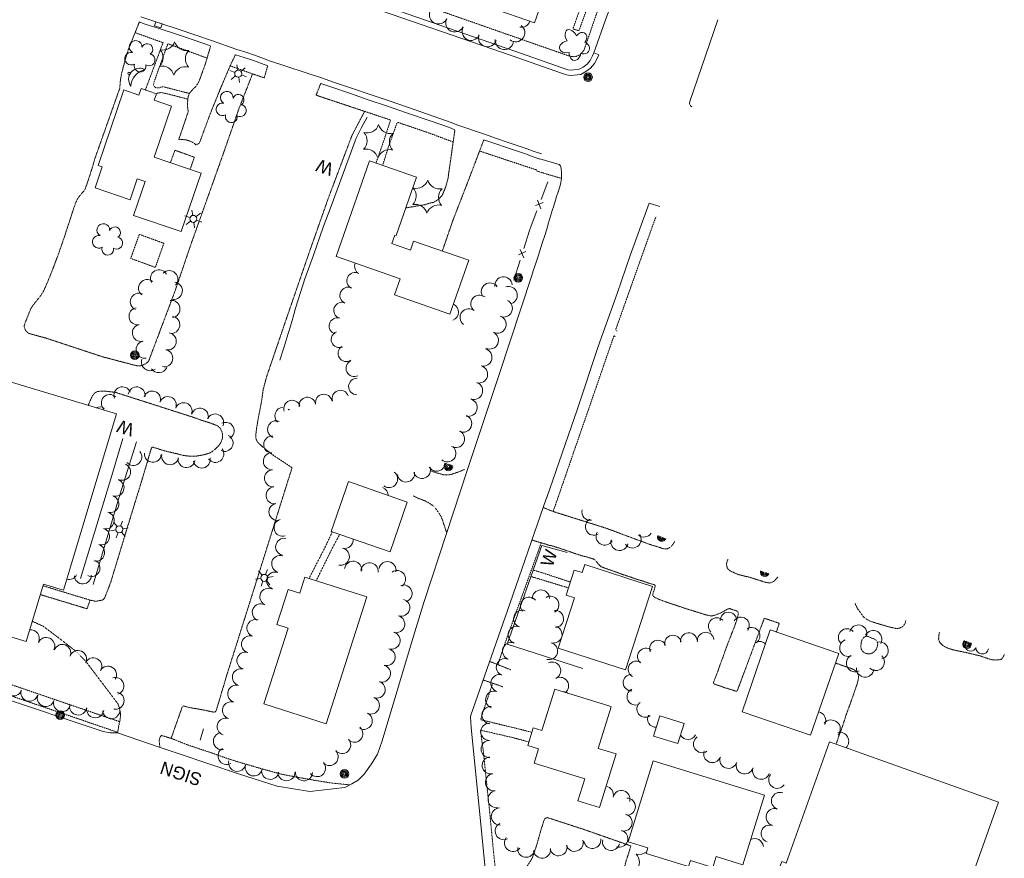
# Model space of a CAD drawing. Extents: x 189735 to 193282, y 257149 to 260388.
# Tile 18 of 31: x 190906 to 191367, y 258281 to 258674. Entities that reach past the tile are written whole.
import ezdxf
from ezdxf.enums import TextEntityAlignment as Align

# ---------------------------------------------------------------- set-up
doc = ezdxf.new("R2010")
doc.units = 0
doc.header["$MEASUREMENT"] = 0
doc.linetypes.add('Wisdot3', pattern=[0.1875, 0.125, -0.0625])
doc.linetypes.add('Wisdot5', pattern=[0.1, 0.05, -0.05])
for name, color, linetype, lineweight in [('E_DWY', 2, 'Wisdot3', 15), ('E_LAND_Vegetation', 3, 'Continuous', 15), ('E_MISCPROP', 30, 'Continuous', 15), ('E_MISCPROP_HvyLine', 241, 'Continuous', 25), ('E_MISCPROP_Railing', 30, 'Continuous', 15), ('E_MISCPROP_Solid', 241, 'Continuous', 15), ('E_PATH_Sidewalk', 2, 'Wisdot5', 15), ('E_RDWY', 21, 'Continuous', 25)]:
    doc.layers.add(name, color=color, linetype=linetype, lineweight=lineweight)
doc.styles.add('Style-IGR_FONT_0', font='IGR_FONT_0.shx')

# ---------------------------------------------------------------- blocks, each defined once
blk = doc.blocks.new('POLE')
at = {"layer": 'E_MISCPROP', "lineweight": 0}
for radius in [2.02, 1.51, 1.01, 0.504]:
    blk.add_circle((0.03, -0.09), radius, dxfattribs=at)
blk = doc.blocks.new('TREE')
at = {"layer": 'E_LAND_Vegetation', "lineweight": 0}
for centre, major_axis, ratio in [((-1.07, 3.38), (0.91, -3.32), 0.782863), ((2.88, 1.66), (-3.52, -1.95), 0.691916), ((-3.74, -0.07), (3.29, -0.08), 0.832022), ((-1.48, -3.66), (1.2, 3.24), 0.716896), ((2.54, -2.64), (-3.34, 3.06), 0.560249)]:
    blk.add_ellipse(centre, major_axis=major_axis, ratio=ratio, start_param=1.570796, end_param=4.712389, dxfattribs=at)
blk = doc.blocks.new('WAL_3')
at = {"layer": 'E_MISCPROP_Railing', "lineweight": 0, "style": 'Style-IGR_FONT_0'}
blk.add_text('W', height=6, rotation=359.9999, dxfattribs=at).set_placement((-2.27, -0.34), align=Align.MIDDLE_LEFT)
blk = doc.blocks.new('LTP_4')
at = {"layer": 'E_MISCPROP', "lineweight": 0}
for p, q in [((-1.64, 0.07), (-4.24, 0.14)), ((-0.8, 1.43), (-2, 3.73)), ((0.9, 1.42), (2.27, 3.65)), ((-0.88, -1.42), (-2.24, -3.61)), ((0.76, -1.47), (2, -3.65)), ((1.64, -0.02), (4.16, -0.09))]:
    blk.add_line(p, q, dxfattribs=at)
blk.add_circle((0, 0), 1.64, dxfattribs=at)
blk = doc.blocks.new('POLE_3')
at = {"layer": 'E_MISCPROP', "lineweight": 0}
for centre, radius in [((-0.01, 0.02), 2.02), ((-0.01, 0.03), 1.52), ((0, -0.01), 1.01), ((0, 0), 0.502)]:
    blk.add_circle(centre, radius, dxfattribs=at)
blk = doc.blocks.new('POLE_4')
at = {"layer": 'E_MISCPROP', "lineweight": 0}
for centre, radius in [((-0.01, 0.02), 2.02), ((-0.01, 0.03), 1.52), ((0, -0.01), 1.01), ((0, 0), 0.502)]:
    blk.add_circle(centre, radius, dxfattribs=at)
blk = doc.blocks.new('WAL_4')
at = {"layer": 'E_MISCPROP_Railing', "lineweight": 0, "style": 'Style-IGR_FONT_0'}
blk.add_text('W', height=6, rotation=360, dxfattribs=at).set_placement((-2.27, -0.34), align=Align.MIDDLE_LEFT)
blk = doc.blocks.new('SIGN_1')
at = {"layer": 'E_MISCPROP', "lineweight": 0, "style": 'Style-IGR_FONT_0'}
blk.add_text('SIGN', height=6, rotation=360, dxfattribs=at).set_placement((-9.61, -0.01), align=Align.MIDDLE_LEFT)
blk = doc.blocks.new('POLE_14')
at = {"layer": 'E_MISCPROP', "lineweight": 0}
for centre, radius in [((-0.01, 0.02), 2.02), ((-0.01, 0.03), 1.52), ((0, -0.01), 1.01), ((0, 0), 0.502)]:
    blk.add_circle(centre, radius, dxfattribs=at)
blk = doc.blocks.new('WAL_8')
at = {"layer": 'E_MISCPROP_Railing', "lineweight": 0, "style": 'Style-IGR_FONT_0'}
blk.add_text('W', height=6, rotation=0.0002, dxfattribs=at).set_placement((-2.27, -0.34), align=Align.MIDDLE_LEFT)
blk = doc.blocks.new('INLT_5')
at = {"layer": 'E_MISCPROP_Railing', "lineweight": 0, "flags": 128}
blk.add_lwpolyline([(3, -2), (3, 0), (0, 0), (0, -2), (3, -2)], dxfattribs=at)
blk = doc.blocks.new('LTP_14')
at = {"layer": 'E_MISCPROP', "lineweight": 0}
for p, q in [((-1.63, 0.07), (-4.24, 0.14)), ((-0.8, 1.43), (-2, 3.73)), ((0.9, 1.42), (2.27, 3.65)), ((-0.88, -1.42), (-2.24, -3.61)), ((0.76, -1.47), (2, -3.65)), ((1.64, -0.02), (4.16, -0.09))]:
    blk.add_line(p, q, dxfattribs=at)
blk.add_circle((0, 0), 1.64, dxfattribs=at)
blk = doc.blocks.new('POLE_15')
at = {"layer": 'E_MISCPROP', "lineweight": 0}
for centre, radius in [((-0.01, 0.02), 2.02), ((-0.01, 0.03), 1.52), ((0, -0.01), 1.01), ((0, 0), 0.502)]:
    blk.add_circle(centre, radius, dxfattribs=at)
blk = doc.blocks.new('SDSH')
at = {"layer": 'E_MISCPROP_Solid', "lineweight": 0}
blk.add_circle((0.03, 0.01), 0.562, dxfattribs=at)
at = {"layer": 'E_MISCPROP_Solid', "lineweight": 0, "extrusion": (0, 0, -1)}
blk.add_arc((11.02, 2.94), 8.55, 164.3603, 237.3444, dxfattribs=at)
at = {"layer": 'E_MISCPROP_Solid', "lineweight": 0}
blk.add_arc((-5.68, 0.91), 5.22, 262, 56.2984, dxfattribs=at)
blk = doc.blocks.new('TREE_14')
at = {"layer": 'E_LAND_Vegetation', "lineweight": 0}
for centre, radius, start, end in [((-1.47, 4.28), 2.78, 1.3948, 209.1678), ((3.57, 2.42), 2.97, 278.4239, 139.6578), ((-4.47, 0.2), 2.78, 78.0718, 279.0828), ((-2.01, -4.2), 2.61, 140.7799, 358.7125), ((3.46, -3.43), 2.97, 196.0747, 79.048)]:
    blk.add_arc(centre, radius, start, end, dxfattribs=at)
blk = doc.blocks.new('PINEL_6')
at = {"layer": 'E_LAND_Vegetation', "lineweight": 0}
for centre, start, end in [((-8.14, 7.32), 275.2115, 0.9764), ((2.26, 10.71), 215.2115, 300.9764), ((10.41, 3.41), 155.2115, 240.9765), ((-10.4, -3.39), 335.2115, 60.9764), ((8.15, -7.3), 95.2115, 180.9765), ((-2.25, -10.7), 35.2115, 120.9765)]:
    blk.add_arc(centre, 5.72, start, end, dxfattribs=at)

msp = doc.modelspace()

# ---------------------------------------------------------------- linework, layer by layer
at = {"layer": 'E_DWY', "lineweight": 0, "flags": 128}
for points in [[(190909.13, 258533.48), (190911.22, 258538.66), (190911.93, 258539.67), (190913.06, 258541.28), (190914.49, 258543), (190915.69, 258544.54), (190916.99, 258546.5), (190918.3, 258549.36), (190919.88, 258553.1), (190921.46, 258557.09), (190922.84, 258560.82), (190924.19, 258564.31), (190925.66, 258568.67), (190927.03, 258572.54), (190928.17, 258576.09), (190929.35, 258579.61), (190930.54, 258583.38), (190931.51, 258586.33), (190932.12, 258587.94), (190932.9, 258589.74), (190934.28, 258591.65), (190935.55, 258593.07), (190936.37, 258594.06), (190936.89, 258595.42), (190937.5, 258597.09), (190938.58, 258600.32), (190939.68, 258603.74), (190941.23, 258609), (190952.85, 258641.86), (190952.91, 258643.38), (190953.14, 258645.97), (190953.77, 258649.04), (190954.56, 258652.11), (190955.34, 258654.93), (190956.11, 258657.61), (190956.64, 258659.35), (190961.94, 258672.68)], [(191006.87, 258657.34), (191004.42, 258652.17), (191000.14, 258642.12), (190995.38, 258630.47), (190990.02, 258615.92), (190988.37, 258615.2), (190987.99, 258615.64), (190986.93, 258616.37), (190985.23, 258617.08), (190983.85, 258617.5), (190982.6, 258617.65), (190980.4, 258617.73), (190984.93, 258631.04), (190984.67, 258631.58), (190984.5, 258633.04), (190984.49, 258635.18), (190984.72, 258637.55), (190985.34, 258639.27), (190987.21, 258641.45), (190988.42, 258642.6), (190989.54, 258644.2), (190990.31, 258646.07), (190991.15, 258648.44), (190992.24, 258651.49), (190992.79, 258652.89), (190995.3, 258661.48)], [(191022.01, 258652.21), (191020.41, 258646.54), (191020.41, 258646.54), (191014.88, 258648.39), (191008.51, 258632.03), (191001.9, 258612.99), (190994.1, 258591.14), (190986.07, 258568.59), (190978.53, 258546.47), (190966.26, 258513.92)], [(191046.82, 258643.97), (191044.64, 258638.43), (191067.34, 258630.85), (191061.45, 258619.68), (191050.47, 258590.58), (191041.67, 258565.56), (191030.56, 258533.32), (191021.57, 258506.99), (191019.86, 258500.62), (191019.21, 258495.79)], [(191109.59, 258622.28), (191106.32, 258599.36), (191105.33, 258595.67), (191103.7, 258591.68), (191101.74, 258589.57), (191099.64, 258588.35), (191097.62, 258587.84), (191095.41, 258587.17), (191092.66, 258586.75), (191090.41, 258586.3), (191087.68, 258585.89), (191086.66, 258585.72)], [(191123.12, 258617.6), (191116.58, 258600.33), (191108.6, 258579.74), (191103.69, 258565.52)], [(190976.48, 258606.85), (190978.62, 258612.69), (190987.68, 258609.38), (190985.69, 258603.72)], [(190966.26, 258513.92), (190965.71, 258513.41), (190964.95, 258512.87), (190964.3, 258512.47), (190963.34, 258512.07), (190962.5, 258511.84), (190961.34, 258511.74), (190960.21, 258511.97), (190944.66, 258516.06), (190917.88, 258524.89), (190913.1, 258526.2), (190911.57, 258526.61), (190910.84, 258526.8), (190909.97, 258527.07), (190908.69, 258528.39), (190908, 258530.19), (190908.48, 258531.83), (190909.13, 258533.48)], [(190965.67, 258466.79), (190967.16, 258471.96), (190967.76, 258473.74), (190968.35, 258473.69), (190969.51, 258473.36), (190971.28, 258472.8), (190972.79, 258472.34), (190975.2, 258471.64), (190977.67, 258471.1), (190979.35, 258470.68), (190980.93, 258470.31), (190982.61, 258469.89), (190984.62, 258469.6), (190986.79, 258469.47), (190988.85, 258469.62), (190990.93, 258469.97), (190992.33, 258470.26), (190993.62, 258470.59), (190995.48, 258471.33), (190996.61, 258472.17), (190997.62, 258472.97), (190998.66, 258473.99), (190999.48, 258474.93), (191000.3, 258476.37), (191000.83, 258478.04), (191000.88, 258479.23), (191000.8, 258479.96), (191000.41, 258481.45), (190999.68, 258482.75), (190998.62, 258483.67), (190996.4, 258484.59), (190994.45, 258485.28), (190991.81, 258486.07), (190986.42, 258487.98), (190950.41, 258499.5), (190949.68, 258499.54), (190948.43, 258499.67), (190946.95, 258499.81), (190945.77, 258499.97), (190943.8, 258499.97), (190942.4, 258499.79), (190942.05, 258499.68), (190941.3, 258499.27), (190940.51, 258498.48), (190939.6, 258496.98), (190938.66, 258494.86), (190938.04, 258493.27)], [(190971.58, 258333.35), (190971.26, 258336.09), (190971.3, 258336.78), (190971.45, 258337.41), (190971.6, 258337.88), (190971.87, 258338.45), (190972.3, 258338.86), (190976.81, 258337.52), (190982.07, 258352.39), (190982.58, 258352.68), (190985.43, 258351.9), (190989.14, 258351.28), (190992.93, 258350.59), (190995.11, 258350.11), (190996.06, 258349.94), (190996.92, 258349.72), (190997.31, 258349.84), (190997.74, 258350.21), (190998.07, 258351.04), (191003.06, 258367.74), (191016.99, 258411.84), (191025.34, 258438.48), (191033.39, 258464.14), (191024.41, 258470.09), (191019.84, 258473.69), (191017.89, 258475.47), (191017.06, 258476.36), (191016.51, 258477.86), (191016.46, 258479.78), (191016.72, 258482.04), (191017.31, 258485.74), (191017.89, 258488.83), (191018.36, 258491.23), (191018.92, 258494.05), (191019.21, 258495.79)], [(190942.05, 258401.72), (190944.8, 258402.26), (190945.67, 258403.07), (190948.5, 258410.35), (190955.83, 258434.53), (190962.87, 258457.45), (190965.67, 258466.79)], [(191114.06, 258463.32), (191111.84, 258462.33), (191109.7, 258461.63), (191108.02, 258461.03), (191105.96, 258460.72), (191104.19, 258460.85), (191102.16, 258461.45), (191100.15, 258461.96), (191098.65, 258462.51)], [(191105.7, 258433.78), (191104.01, 258438.89), (191103.37, 258440.79), (191102.33, 258442.62), (191101.56, 258443.66), (191100.41, 258445.29), (191099.46, 258446.28), (191098.34, 258447.06), (191097.02, 258447.91), (191095.59, 258448.61), (191094.13, 258449.21), (191092.38, 258449.82), (191090.09, 258451.01)], [(191212.4, 258429.66), (191212.1, 258429.01), (191211.13, 258427.75), (191210.02, 258426.75), (191208.83, 258426.11), (191207.05, 258426.23), (191205.37, 258426.82), (191203.83, 258427.34), (191201.9, 258427.89), (191200.09, 258428.47), (191180.15, 258435.89), (191155.57, 258443.63), (191150.91, 258445.5)], [(191145.64, 258430.3), (191153.44, 258427.93), (191155.96, 258427.29), (191158.62, 258426.46), (191160.96, 258425.64), (191163.46, 258424.78), (191165.11, 258424.19), (191166.7, 258423.67), (191169.02, 258422.92), (191171.26, 258422.38), (191173.08, 258421.8), (191174.57, 258421.4), (191175.5, 258420.56), (191176.49, 258419.26), (191177.95, 258417.83), (191181.19, 258416.63), (191185.48, 258415.13), (191188.47, 258414.02), (191190.98, 258413.25), (191194.06, 258412.12), (191196.02, 258411.5), (191197.99, 258410.95), (191199.79, 258410.29), (191201.04, 258409.93), (191201.76, 258409.67), (191202.27, 258409.58), (191202.86, 258409.39), (191203.28, 258409), (191203.13, 258408.03), (191202.65, 258406.45), (191202.16, 258405.05), (191202.14, 258404.24), (191203.12, 258403.43), (191205.03, 258402.56), (191206.99, 258401.81), (191210.57, 258400.55), (191213.84, 258399.51), (191216.75, 258398.49), (191219.31, 258397.68), (191222.33, 258396.77), (191224.99, 258395.93), (191226.9, 258395.33), (191229.54, 258394.75), (191230.92, 258395.03), (191233.34, 258395.95), (191235.43, 258396.97), (191236.75, 258397.79), (191237.98, 258398.26), (191239.47, 258397.72), (191240.52, 258397.43), (191241.09, 258397.3), (191241.99, 258396.74), (191242.13, 258395.39), (191241.82, 258394.16), (191241.23, 258392.26), (191240.52, 258390.22), (191238.94, 258386.18), (191237.67, 258382.91), (191236.13, 258378.79), (191235.04, 258375.67), (191234.08, 258373.18), (191233.31, 258370.98), (191232.79, 258369.46), (191232.33, 258368.16), (191231.65, 258366.5), (191230.93, 258364.62), (191230.58, 258363.76), (191230.7, 258363), (191231.36, 258362.73), (191233.42, 258362.07), (191235.04, 258361.47), (191236.51, 258360.99), (191237.78, 258360.62), (191239.18, 258360.19), (191239.88, 258359.96), (191240.43, 258359.74), (191240.94, 258359.52), (191240.98, 258359.5), (191241.41, 258359.56), (191241.84, 258360.13), (191254.26, 258393.57), (191254.61, 258393.58), (191255.9, 258393.19), (191261.33, 258391.34), (191259.99, 258387.34)], [(191260.73, 258413.12), (191260.13, 258412.31), (191258.74, 258410.94), (191257.23, 258410.21), (191255.17, 258410.41), (191253.2, 258411.06), (191251.06, 258411.75), (191248.8, 258412.46), (191247.56, 258412.83), (191242.12, 258414.16), (191240.57, 258414.83), (191238.63, 258415.72), (191237.28, 258416.71), (191236.73, 258418.01), (191236.66, 258419.21), (191237, 258420.68), (191237.34, 258421.12)], [(190915.6, 258404.77), (190937.48, 258398.15), (190938.91, 258402.16), (190940.75, 258401.78), (190942.07, 258401.72)], [(191320.59, 258392.62), (191320.13, 258391.26), (191319.36, 258389.98), (191317.83, 258389.16), (191316.32, 258388.86), (191314.87, 258389.16), (191312.9, 258389.6), (191310.51, 258390.31), (191308.61, 258390.85), (191305.72, 258391.72), (191303.5, 258392.49), (191301.78, 258393.47), (191300.65, 258394.46), (191298.03, 258398.07), (191297.03, 258400.06), (191296.79, 258400.77)], [(190911.86, 258392.31), (190916.96, 258389.97), (190924.78, 258384.08), (190932.55, 258378.03), (190936.92, 258373.51), (190951.93, 258353.68), (190952.6, 258351.87), (190952.92, 258350.51), (190953.1, 258349.46), (190953.17, 258347.95), (190952.97, 258346.41), (190952.68, 258345.18), (190952.43, 258343.82), (190952.27, 258343.15), (190951.78, 258340.16)], [(191299.45, 258380.38), (191299.76, 258382.78), (191300.07, 258383.62), (191300.81, 258384.61), (191301.33, 258385.05), (191301.98, 258385.25), (191302.46, 258385.32), (191306.33, 258383.72)], [(191306.33, 258383.72), (191307.14, 258382.77), (191307.4, 258381.44), (191306.9, 258379.53), (191306.06, 258378.34), (191305.1, 258377.55), (191304.1, 258377.11), (191302.7, 258377.07), (191301.17, 258377.49), (191300.19, 258378.4), (191299.67, 258379.35), (191299.45, 258380.38)], [(191366.6, 258376.87), (191366.04, 258375.52), (191365.31, 258374.55), (191364.41, 258374.29), (191362.72, 258374.16), (191360.82, 258374.23), (191358.1, 258375.13), (191355.24, 258376.09), (191352.87, 258376.68), (191350.4, 258377.26), (191347.42, 258377.94), (191344.73, 258378.48), (191342.73, 258378.9), (191340.77, 258379.47), (191338.26, 258380.61), (191336.38, 258382.39), (191335.87, 258384.05), (191335.95, 258385.51), (191336.25, 258387.26)], [(191125.81, 258373.51), (191135.71, 258369.59)], [(191287.97, 258334.84), (191288.84, 258337.51), (191289.58, 258339.55), (191289.89, 258340.34), (191290.62, 258342.35), (191291.26, 258344.28), (191291.98, 258346.49), (191292.66, 258348.69), (191293.64, 258351.36), (191294.47, 258353.57), (191295.56, 258356.61), (191296.38, 258359), (191297.67, 258362.73), (191298.11, 258364.32), (191298.34, 258365.38), (191298.33, 258367.18), (191297.44, 258368.81), (191296.56, 258369.46), (191295.73, 258369.93), (191287.63, 258372.72)], [(191122.76, 258364.81), (191125.12, 258364.03), (191127.02, 258363.37), (191129.13, 258362.68), (191131.04, 258361.98), (191132.1, 258361.57)], [(191188.13, 258252.45), (191187.59, 258257), (191187.1, 258258.88), (191186.62, 258260.84), (191186.45, 258262.27), (191186.21, 258264.05), (191186.25, 258265.76), (191186.5, 258268.04), (191186.71, 258269.8), (191186.97, 258271.02), (191187.48, 258272.8), (191187.98, 258274.65), (191188.37, 258275.91), (191189.03, 258277.68), (191189.39, 258278.97), (191189.78, 258280.59), (191189.93, 258280.97), (191190.57, 258282.87), (191191.15, 258284.74), (191191.63, 258286.4), (191191.83, 258287.11), (191191.85, 258287.21), (191169.91, 258294.89), (191152.86, 258300.43), (191151.94, 258300.12), (191151.37, 258299.45), (191150.7, 258297.3), (191149.88, 258294.86), (191148.81, 258291), (191147.85, 258287.61), (191146.88, 258284.7), (191146.01, 258282.22), (191145.05, 258280.26), (191144.2, 258278.98), (191143.22, 258277.51), (191141.16, 258275.99), (191139.32, 258275.36), (191138.22, 258275.19), (191137.08, 258275.03), (191127.7, 258274.93)]]:
    msp.add_lwpolyline(points, dxfattribs=at)
at = {"layer": 'E_LAND_Vegetation', "lineweight": 0}
for centre, radius, start, end in [((191101.89, 258676.04), 4.27, 153.962, 333.962), ((191109.57, 258672.29), 4.27, 153.962, 333.962), ((191117.2, 258668.34), 4.27, 152.3327, 332.3327), ((191138.01, 258667.69), 4.27, 231.9464, 51.9464), ((191140.64, 258674.48), 4.27, 260.8529, 340.1413), ((191124.82, 258665.36), 4.27, 161.6706, 341.6706), ((191132.73, 258664.03), 4.27, 174.8454, 354.8454), ((191066.52, 258558.35), 3.86, 156.9279, 241.702), ((190971.16, 258552.72), 4.03, 28.3492, 208.3339), ((190975.94, 258552.33), 4.03, 316.1079, 136.0926), ((191062.87, 258551.61), 3.86, 63.1845, 243.1691), ((190965.63, 258548.15), 4.03, 51.1981, 231.1828), ((190978.06, 258546.91), 4.03, 262.6216, 82.6063), ((191126.02, 258546.52), 4.09, 34.5987, 214.5834), ((191132.31, 258549.34), 4.09, 6.1522, 186.1369), ((190961.76, 258541.78), 4.03, 66.4639, 246.4486), ((191059.61, 258544.74), 3.86, 66.4395, 246.4242), ((191121.1, 258540.83), 4.09, 51.2287, 231.2134), ((191134.69, 258544.83), 4.09, 289.3505, 109.3351), ((190976.94, 258538.43), 4.03, 277.3495, 97.3342), ((191056.78, 258537.68), 3.86, 69.4808, 249.4655), ((191107.23, 258536.98), 4.09, 290.2982, 65.91), ((191132.4, 258538.71), 4.09, 245.3447, 65.3294), ((190961.14, 258535.04), 4.03, 99.1584, 279.1431), ((191116.06, 258534.44), 4.09, 52.1837, 232.1684), ((190962.71, 258527.26), 4.03, 102.1722, 282.1569), ((190976.86, 258531), 4.03, 261.4432, 81.4279), ((191054.62, 258530.47), 3.86, 74.6975, 254.6822), ((191129.45, 258531.19), 4.09, 242.9968, 62.9815), ((190975.22, 258523.25), 4.03, 258.2146, 78.1992), ((191055.56, 258524.18), 3.86, 111.1769, 291.1615), ((191125.88, 258523.72), 4.09, 245.6779, 65.6626), ((190964.42, 258519.35), 4.03, 100.8815, 280.8661), ((190973.58, 258515.36), 4.03, 258.2146, 78.1992), ((191058.79, 258517.65), 3.86, 122.4134, 302.3981), ((191122.84, 258515.74), 4.09, 255.7041, 75.6888), ((190967.07, 258513.7), 4.17, 161.8707, 303.3092), ((191062.51, 258510.65), 3.86, 116.2798, 296.2645), ((190971.06, 258512.79), 4.17, 214.6284, 334.4425), ((191120.81, 258507.83), 4.09, 255.4848, 75.4695), ((191063.72, 258502.14), 3.86, 88.6983, 268.683), ((191118.46, 258500.17), 4.09, 250.9946, 70.9792), ((190953.97, 258498.04), 3.95, 21.2111, 201.1958), ((190960.7, 258498), 3.95, 352.5979, 172.5826), ((190967.93, 258496.08), 3.95, 341.4378, 161.4225), ((191055.98, 258496.5), 3.86, 18.5198, 198.5044), ((190948.12, 258494.43), 3.95, 47.3599, 227.3446), ((190975.27, 258493.46), 3.95, 338.653, 158.6377), ((190982.66, 258490.62), 3.95, 339.1518, 159.1364), ((191033.39, 258491.82), 3.86, 19.754, 199.7387), ((191040.55, 258493.25), 3.86, 8.5793, 188.564), ((191048.21, 258494.67), 3.86, 10.6871, 190.6717), ((191115.93, 258492.25), 4.09, 254.8097, 74.7944), ((190943.48, 258488.64), 3.95, 59.8855, 116.5872), ((190990.29, 258488.09), 3.95, 343.1631, 163.1477), ((191029.35, 258488.4), 4.02, 93.7992, 226.4922), ((191035.04, 258493.55), 4.02, 209.4164, 217.2712), ((191029.35, 258488.4), 4.02, 46.5076, 48.4056), ((190997.39, 258485.36), 3.95, 335.4728, 155.4575), ((191002.39, 258481.42), 3.95, 297.8003, 117.785), ((191025.95, 258482.07), 4.02, 68.427, 248.4117), ((191113.38, 258484.8), 4.09, 247.008, 66.9927), ((191109.99, 258477.62), 4.09, 240.8058, 60.7905), ((191001.87, 258475.69), 3.95, 244.7557, 64.7404), ((191024.15, 258474.98), 4.02, 87.5177, 267.5024), ((190959.13, 258469.15), 3.95, 219.799, 39.7837), ((190997.51, 258470.56), 3.95, 216.7512, 36.7359), ((191106, 258470.92), 4.09, 230.7462, 50.7308), ((190968.27, 258470.63), 3.95, 175.7804, 355.765), ((190976.34, 258469.49), 3.95, 168.2602, 348.2448), ((190983.99, 258468.15), 3.95, 171.7536, 351.7383), ((190991.14, 258467.92), 3.95, 191.4673, 11.452), ((191023.97, 258467.17), 4.02, 93.4483, 273.4329), ((190953.91, 258462.19), 3.95, 246.0108, 65.9955), ((191024.52, 258459.21), 4.02, 95.0393, 275.024), ((191078.74, 258458.85), 4.04, 233.3616, 53.3462), ((191086.72, 258461.47), 4.04, 187.544, 7.5287), ((191094.18, 258463.16), 4.04, 198.8973, 18.882), ((191101.02, 258466.51), 4.04, 210.9266, 358.5205), ((190950.84, 258454.71), 3.95, 251.502, 71.4867), ((191025.23, 258451.2), 4.02, 95.0393, 275.024), ((191074.3, 258451.11), 4.04, 0.965, 69.7793), ((190948.38, 258447.13), 3.95, 253.4909, 73.4756), ((191026.57, 258443.51), 4.02, 101.0436, 281.0283), ((191172.97, 258443.53), 4.04, 166.162, 276.5105), ((190946.22, 258439.46), 3.95, 255.5211, 75.5058), ((191028.95, 258436.07), 4.02, 106.9403, 286.9249), ((191174.66, 258436.55), 4.04, 118.7553, 298.74), ((190944.09, 258431.93), 3.95, 253.5573, 73.542), ((191029.74, 258427.09), 4.02, 78.6185, 258.6032), ((191058.01, 258430.4), 4.02, 256.2682, 4.8298), ((191179.63, 258431.96), 4.04, 149.6017, 329.5864), ((191186.56, 258429.45), 4.04, 167.415, 347.3997), ((191192.68, 258430.6), 4.04, 214.8434, 34.8281), ((191198.04, 258435.73), 4.04, 230.6122, 325.4054), ((190941.78, 258424.4), 3.95, 253.1998, 73.1845), ((191056.2, 258422.51), 4.02, 257.6805, 77.6652), ((190939.6, 258417.21), 3.95, 242.5764, 62.5611), ((191027.87, 258419.11), 4.02, 74.015, 253.9997), ((191061.94, 258416.39), 4.02, 350.6521, 170.6368), ((191069.61, 258415.68), 4.02, 354.3004, 174.2851), ((191078.04, 258416.22), 4.02, 348.8029, 168.7875), ((191082.48, 258412.02), 4.02, 304.3591, 124.3437), ((190929.08, 258415.79), 3.95, 253.8603, 332.5346), ((190935.49, 258413.73), 3.95, 182.1239, 2.1086), ((191025.5, 258411.33), 4.02, 71.3211, 251.3058), ((191022.34, 258403.7), 4.02, 65.0788, 245.0635), ((191085.52, 258405.26), 4.02, 288.4426, 108.4273), ((191149.79, 258402.93), 4.01, 1.1251, 181.1098), ((191084.43, 258398.68), 4.02, 253.8408, 73.8255), ((191144.26, 258399.52), 4.01, 39.847, 219.8317), ((191154.23, 258399.99), 4.01, 299.8111, 119.7957), ((191018.8, 258396.45), 4.02, 64.3103, 244.295), ((191016.27, 258389.09), 4.02, 70.952, 250.9367), ((191082.1, 258390.96), 4.02, 254.3968, 74.3815), ((191141.07, 258393.46), 4.01, 70.3971, 250.3818), ((191156.42, 258393.38), 4.01, 273.1851, 93.1698), ((191232.11, 258390), 3.9, 44.6416, 224.6263), ((191237.55, 258392.61), 3.9, 1.6432, 181.6279), ((191243.41, 258390.3), 3.9, 324.5526, 144.5373), ((191138.54, 258385.93), 4.01, 72.2881, 252.2728), ((191155.7, 258386.1), 4.01, 254.8368, 74.8215), ((191248.4, 258385.5), 3.9, 301.4494, 121.4341), ((191293, 258384.78), 4.03, 43.8584, 223.8431), ((191298.28, 258386.52), 4.03, 345.336, 165.3207), ((190911.12, 258384.25), 4.01, 332.9535, 96.9943), ((190918.37, 258380.69), 4.01, 334.5677, 154.5523), ((191013.79, 258381.52), 4.02, 73.0555, 253.0402), ((191079.91, 258383.29), 4.02, 252.8515, 72.8362), ((191211.56, 258381.86), 3.9, 12.3933, 192.378), ((191219.02, 258382.94), 3.9, 5.4055, 185.3902), ((191226.89, 258383.25), 3.9, 8.0952, 188.0799), ((191305.28, 258383.89), 4.03, 331.4271, 151.4118), ((190925.9, 258377.44), 4.01, 339.2555, 159.2402), ((191077.61, 258375.54), 4.02, 254.2404, 74.2251), ((191135.85, 258378.32), 4.01, 70.83, 250.8147), ((191153.63, 258378.34), 4.01, 255.1849, 75.1696), ((191198.94, 258375.8), 3.9, 50.6088, 230.5934), ((191204.55, 258379.51), 3.9, 23.2761, 203.2607), ((191252.05, 258378.96), 3.9, 44.7577, 113.2811), ((191293.63, 258379.83), 4.03, 111.8201, 291.8048), ((191308.28, 258378.6), 4.03, 284.0793, 104.064), ((191350.85, 258380.94), 2.61, 132.3417, 340.3572), ((191356.28, 258379.94), 2.97, 177.7194, 349.6022), ((190933.25, 258374.61), 4.01, 335.4363, 155.421), ((190940.4, 258371.18), 4.01, 333.0104, 152.9951), ((191011.6, 258373.86), 4.02, 74.8978, 254.8825), ((191132.93, 258370.82), 4.01, 70.2417, 250.2264), ((191296.72, 258372.68), 4.03, 118.4833, 298.468), ((191306.49, 258373.25), 4.03, 226.2039, 46.1885), ((190947.25, 258367.27), 4.01, 329.2548, 149.2395), ((191009.47, 258366.1), 4.02, 74.5742, 254.5588), ((191075.38, 258367.85), 4.02, 253.38, 73.3646), ((191155.09, 258369.18), 4.01, 294.9026, 114.8873), ((191194.55, 258369.78), 3.9, 59.9784, 239.9631), ((191301.48, 258370.14), 4.03, 175.1296, 355.1143), ((190950.7, 258362.04), 4.01, 286.5779, 106.5626), ((191130.43, 258363.32), 4.01, 73.1656, 253.1503), ((191158.77, 258362.06), 4.01, 309.3648, 114.8271), ((191192.21, 258363.6), 3.9, 91.675, 271.6597), ((190903.03, 258361.34), 4.01, 159.0504, 339.0351), ((191007.3, 258358.35), 4.02, 74.3182, 254.3029), ((191072.92, 258360.29), 4.02, 251.0442, 71.0289), ((190910.52, 258358.89), 4.01, 162.7967, 342.7813), ((190918.21, 258356.43), 4.01, 161.4688, 341.4535), ((190950.81, 258355.16), 4.01, 258.6977, 78.6824), ((191070.24, 258352.88), 4.02, 247.1862, 67.1708), ((191127.96, 258355.63), 4.01, 71.575, 251.5597), ((191160.23, 258355.33), 4.01, 53.339, 87.2529), ((191194.01, 258357), 3.9, 115.7201, 295.7047), ((190925.81, 258354), 4.01, 162.7266, 342.7113), ((190933.33, 258352.41), 4.01, 171.8176, 351.8023), ((190941.31, 258351.15), 4.01, 170.203, 350.1877), ((191004.85, 258350.61), 4.02, 71.8184, 251.8031), ((191126.22, 258348.38), 4.01, 86.2957, 266.2804), ((191198.62, 258351.25), 3.9, 127.1109, 307.0955), ((190948.82, 258350.67), 4.01, 183.0234, 3.0081), ((191002.35, 258342.98), 4.02, 72.0496, 252.0343), ((191066.92, 258345.71), 4.02, 243.5645, 63.5492), ((191203.59, 258346.61), 3.9, 152.9753, 272.4137), ((191278.8, 258345.74), 4.27, 335.9826, 77.0105), ((191062.5, 258339.67), 4.02, 229.769, 49.7537), ((191125.69, 258340.56), 4.01, 91.1243, 271.109), ((191285.63, 258341.84), 4.27, 319.7069, 139.6916), ((191000.62, 258336.18), 4.02, 99.5201, 279.5048), ((191218.62, 258340.98), 4.03, 209.0199, 332.9586), ((191225.22, 258334.84), 4.03, 124.0066, 303.9913), ((191289.55, 258336.1), 4.27, 316.6012, 101.3771), ((191056.82, 258334.44), 4.02, 221.2441, 41.2288), ((191125.81, 258332.53), 4.01, 90.6268, 270.6115), ((191002.77, 258329.27), 4.02, 118.4971, 298.4818), ((191050.94, 258328.81), 4.02, 224.1811, 44.1658), ((191126.35, 258324.9), 4.01, 100.4646, 280.4493), ((191229.99, 258330.18), 4.03, 159.3841, 339.3688), ((191237.51, 258327.49), 4.03, 161.3935, 341.3781), ((191007.71, 258326.08), 4.02, 166.6545, 346.6392), ((191015.48, 258323.91), 4.02, 165.7209, 345.7055), ((191045.07, 258323.59), 4.02, 219.3821, 39.3667), ((191245.16, 258324.9), 4.03, 161.1981, 341.1828), ((191023.17, 258322.31), 4.02, 170.6713, 350.656), ((191030.76, 258321.7), 4.02, 181.8581, 1.8428), ((191038.95, 258321.68), 4.02, 177.4601, 357.4448), ((191127.87, 258316.96), 4.01, 98.7534, 278.738), ((191252.85, 258322.36), 4.03, 160.316, 340.3007), ((191260.39, 258318.13), 4.03, 142.7187, 322.7033), ((191179.71, 258311.12), 4.01, 343.9548, 81.8838), ((191129.09, 258309.04), 4.01, 98.7534, 278.738), ((191187.48, 258309.1), 4.01, 344.3676, 164.3523), ((191261.68, 258308.22), 4.03, 69.8282, 249.8129), ((191189.99, 258305.56), 4.01, 269.2585, 89.2432), ((191130.61, 258300.95), 4.01, 93.0828, 273.0675), ((191188.49, 258298.15), 4.01, 256.9918, 76.9765), ((191259.2, 258300.69), 4.03, 73.2893, 253.2739), ((191132.41, 258294.08), 4.01, 116.0591, 296.0438), ((191256.87, 258292.91), 4.03, 71.7362, 251.7209), ((191186.47, 258290.59), 4.01, 251.7156, 71.7002), ((191136.76, 258288.58), 4.01, 141.3145, 321.2992), ((191158.05, 258286.57), 4.01, 193.251, 13.2357), ((191165.62, 258288.64), 4.01, 197.7451, 17.7297), ((191173.89, 258290.01), 4.01, 187.9046, 7.8893), ((191182.62, 258289.07), 4.01, 165.9315, 345.9162), ((191249.87, 258286.58), 4.03, 5.5473, 117.5172), ((191142.95, 258285.86), 4.01, 171.1919, 351.1766), ((191150.37, 258285.45), 4.01, 186.4801, 6.4648), ((191190.18, 258279.5), 5.72, 316.8562, 42.6211), ((191195.7, 258288.95), 5.72, 256.8562, 308.7418)]:
    msp.add_arc(centre, radius, start, end, dxfattribs=at)
at = {"layer": 'E_MISCPROP', "lineweight": 0}
msp.add_line((190990.43, 258336.61), (190991.93, 258341.9), dxfattribs=at)
for centre, radius in [((191106.56, 258464.77), 1.01), ((191106.55, 258464.77), 0.502), ((191349.16, 258381.51), 1.01), ((191349.17, 258381.52), 0.502)]:
    msp.add_circle(centre, radius, dxfattribs=at)
for centre, radius, start, end in [((191106.53, 258464.77), 2.02, 129.244, 12.9608), ((191106.52, 258464.78), 1.52, 116.4019, 25.8028), ((191206.36, 258431.71), 2.02, 160.5756, 341.6292), ((191206.36, 258431.72), 1.52, 160.8969, 341.3079), ((191206.35, 258431.68), 1.01, 158.5341, 343.6707), ((191206.36, 258431.69), 0.502, 157.0693, 345.1354), ((191254.51, 258415.25), 2.02, 161.3254, 340.8793), ((191254.51, 258415.26), 1.52, 161.8935, 340.3113), ((191254.5, 258415.23), 1.01, 160.0355, 342.1693), ((191254.51, 258415.23), 0.502, 160.0883, 342.1165), ((191349.16, 258381.54), 2.02, 123.3915, 18.8133), ((191349.17, 258381.55), 1.52, 107.5585, 34.6463)]:
    msp.add_arc(centre, radius, start, end, dxfattribs=at)
at = {"layer": 'E_MISCPROP_HvyLine', "lineweight": 13, "flags": 128}
for points in [[(191158.86, 258707.06), (191158.86, 258707.06), (191148.81, 258678.12), (191148.81, 258678.12), (191146.79, 258672.29), (191146.79, 258672.29), (191126.04, 258679.49), (191126.04, 258679.49), (191142.76, 258727.63), (191154.54, 258723.54), (191154.54, 258723.54), (191149.9, 258710.18), (191149.9, 258710.18), (191149.9, 258710.18)], [(190968.92, 258609.42), (190990.8, 258601.98), (190981.48, 258574.6), (190959.21, 258582.17), (190964.63, 258598.1), (190960.96, 258599.35), (190957.62, 258589.53), (190941.22, 258595.11), (190944.55, 258604.9), (190942.64, 258605.55), (190954.66, 258640.9), (190961.69, 258638.51), (190962.74, 258641.59), (190969.95, 258639.13), (190968.91, 258636.08), (190977.04, 258633.31)], [(191054.22, 258562.92), (191084.02, 258552.52), (191081.38, 258544.95), (191107.23, 258535.94), (191116.05, 258561.21), (191090.25, 258570.21), (191088.76, 258565.92), (191080.04, 258568.97), (191081.44, 258572.99), (191082.13, 258572.75), (191091.67, 258600.08), (191069.59, 258607.78), (191053.97, 258563)], [(190886.36, 258508.79), (190951.2, 258489.32), (190926.44, 258406.87), (190917.07, 258409.69), (190909, 258382.8), (190883.62, 258390.42), (190891.62, 258417.08), (190860.48, 258426.43), (190885.3, 258509.11)], [(191087.32, 258448.06), (191059.78, 258457.64), (191051.68, 258434.33), (191079.22, 258424.75)], [(191189.31, 258369.57), (191201.95, 258408.58), (191170.31, 258418.83), (191169.08, 258415.03), (191165.39, 258416.23), (191161.58, 258404.48), (191165.48, 258403.22), (191157.88, 258379.76)], [(191068.37, 258403.65), (191049.31, 258344.33), (191020.24, 258353.67), (191031.59, 258389.01), (191026.23, 258390.73), (191031.51, 258407.17), (191037.01, 258405.4), (191039.43, 258412.95)], [(191257.11, 258388.34), (191289.2, 258377.28), (191275.98, 258338.93), (191243.89, 258349.99)], [(191181.61, 258352.67), (191156.25, 258360.52), (191150.26, 258341.16), (191146.19, 258342.42), (191143.62, 258334.13), (191148.76, 258332.54), (191146.71, 258325.92), (191170.31, 258318.61), (191167.09, 258308.22), (191177.18, 258305.1), (191184.96, 258330.24), (191176.67, 258332.81), (191182.72, 258352.33)], [(191202.47, 258338.54), (191213.87, 258335.03), (191216.77, 258344.48), (191205.38, 258347.99)], [(191284.9, 258335.94), (191363.96, 258307.6), (191335.59, 258228.44), (191254.45, 258257.52), (191262.46, 258279.88), (191264.54, 258279.13)], [(191202.29, 258327), (191254.41, 258310.86), (191244.34, 258278.32), (191231.87, 258282.17), (191230.3, 258277.09), (191219.75, 258280.35), (191218.87, 258277.5), (191199.02, 258283.65), (191199.84, 258286.29), (191190.58, 258289.15)]]:
    msp.add_lwpolyline(points, close=True, dxfattribs=at)
at = {"layer": 'E_MISCPROP_Railing', "lineweight": 0}
for p, q in [((191150.8, 258588.15), (191147.34, 258586.85)), ((191148.21, 258589.29), (191149.7, 258585.25)), ((191142.78, 258565.27), (191139.4, 258563.79)), ((191140.14, 258566.27), (191141.84, 258562.32))]:
    msp.add_line(p, q, dxfattribs=at)
at = {"layer": 'E_MISCPROP_Railing', "lineweight": 13, "flags": 128}
for points in [[(191068.48, 258628.19), (191065.66, 258622.96), (191063.44, 258618.3), (191062.89, 258617.03), (191051.72, 258586.57), (191047.99, 258576.73), (191043.39, 258563.62), (191039.43, 258552.54), (191036.3, 258542.69), (191035.03, 258538.74), (191034.25, 258535.83), (191033.45, 258532.99), (191032.62, 258530.33), (191031.53, 258526.87), (191030.65, 258523.75), (191029.72, 258520.77), (191028.92, 258518.38), (191028.14, 258515.85), (191027.74, 258514.44)], [(190954.25, 258477.87), (190949.12, 258460.46), (190943.21, 258440.99), (190934.49, 258412.29)], [(190960.54, 258476.3), (190952.84, 258451.51), (190944.26, 258422.64), (190940.33, 258409.47)], [(191169.43, 258370.16), (191134.05, 258381.59), (191150.32, 258427.77), (191162.12, 258424.39)]]:
    msp.add_lwpolyline(points, dxfattribs=at)
at = {"layer": 'E_MISCPROP_Railing', "lineweight": 0, "flags": 128}
for points in [[(191153.07, 258597.82), (191149.99, 258589.7)], [(191147.95, 258584.33), (191145.27, 258577.27), (191144.55, 258575.05)], [(191144.55, 258575.05), (191141.89, 258566.77)], [(191140.13, 258561.3), (191137.11, 258551.89)]]:
    msp.add_lwpolyline(points, dxfattribs=at)
at = {"layer": 'E_PATH_Sidewalk', "lineweight": 0, "flags": 128}
for points in [[(191156.15, 258708.01), (191176.47, 258702.41), (191164.76, 258669.4), (191167.61, 258668.59), (191179.65, 258701.86), (191184.11, 258700.58), (191169.96, 258659.47), (191168.28, 258657.5), (191166.48, 258656.62), (191164.62, 258656.44), (191162.79, 258656.84), (191072.36, 258688.51), (191072.81, 258689.69)], [(190959.96, 258667.69), (190973.04, 258663.01), (190973.04, 258663.01), (190964.77, 258640.89)], [(190985.33, 258639.26), (190973.32, 258642.34), (190972.63, 258642.32), (190971.03, 258641.83), (190969.93, 258641.81), (190969.04, 258642.31), (190968.61, 258643.14), (190968.69, 258643.91), (190968.9, 258644.83), (190975.27, 258662.51), (190993.64, 258655.79)], [(191014.88, 258648.39), (191004.42, 258652.17)], [(190969.92, 258639.14), (190970.84, 258639.5), (190972.07, 258639.63), (190973.81, 258639.37), (190975.14, 258639.05), (190984.62, 258636.58)], [(191072.66, 258606.71), (191076.44, 258617.52), (191079.47, 258626.82), (191067.34, 258630.85)], [(191108.77, 258616.51), (191097.05, 258620.9), (191082.65, 258625.79), (191081.14, 258621.68), (191078.26, 258613.57), (191075.78, 258605.62)], [(191159.42, 258599.49), (191147.96, 258602.91), (191147.98, 258603.39), (191121.12, 258612.3)], [(191185.45, 258528.12), (191184.68, 258528.43), (191203.54, 258581.43), (191203.72, 258581.38)], [(190973.4, 258569.13), (190961.94, 258573.32), (190957.9, 258562.07)], [(190957.87, 258562.08), (190969.44, 258557.86), (190973.41, 258569.15)], [(191184.57, 258525.57), (191183.98, 258525.83), (191157.24, 258448.54), (191155.53, 258443.65)], [(191052.22, 258434.14), (191048.71, 258426.65), (191041.34, 258412.34)], [(191055.68, 258432.94), (191052.22, 258426.51), (191047.75, 258417.45), (191044.68, 258411.26)], [(191149.97, 258428.98), (191142.16, 258407.38), (191132.69, 258381.15), (191129.67, 258371.98)], [(191146.26, 258416.25), (191151.29, 258414.71), (191156.18, 258413.08)], [(191145.19, 258413.22), (191153.01, 258410.85), (191159.43, 258408.89), (191162.7, 258407.92)], [(191156.18, 258413.08), (191163.58, 258410.65)], [(190938.91, 258402.16), (190916.84, 258408.91)], [(190850.86, 258374.83), (190951.81, 258340.35)], [(190896.77, 258364.42), (190952.71, 258345.31)], [(191127.28, 258363.28), (191122.62, 258349.62), (191121.66, 258346.26), (191131.25, 258343.88), (191138.49, 258342.16), (191145.54, 258340.34)], [(191144.15, 258335.82), (191137.05, 258337.76), (191121.5, 258341.37), (191122.87, 258331.4), (191126, 258301.46), (191127.75, 258283.25), (191128.71, 258274.94)], [(190976.81, 258337.52), (190984.51, 258334.45), (190994.9, 258331), (191002.57, 258328.27), (191008.36, 258326.44), (191017.15, 258323.86), (191027.82, 258320.85), (191035.7, 258319.36), (191044.2, 258317.84), (191051.55, 258316.65), (191060.46, 258315.72)]]:
    msp.add_lwpolyline(points, dxfattribs=at)
at = {"layer": 'E_RDWY', "lineweight": 13, "flags": 128}
for points in [[(191285.17, 258964.46), (191283.68, 258958.68), (191272.84, 258927.44), (191252.64, 258874.03), (191234.54, 258823.46), (191225.06, 258794.72), (191211.75, 258757.67), (191191.26, 258702.71), (191180.73, 258675.34), (191174.5, 258658.22)], [(191174.5, 258658.22), (191176.84, 258657.34), (191176.31, 258655.91), (191174.94, 258653.2), (191173.09, 258651.08), (191170.88, 258649.47), (191168.42, 258648.17), (191165.34, 258647.76), (191163.64, 258647.65), (191161.74, 258647.93), (191159.46, 258648.71), (191136.39, 258656.82), (191075.18, 258677.98), (191032.02, 258693.03), (191004.43, 258702.85), (190974.06, 258713.45), (190940.73, 258724.78), (190926.58, 258714.26), (190924.65, 258713.7), (190922.37, 258714.41), (190897.04, 258723.3)], [(191174.5, 258658.22), (191174.02, 258656.91), (191172.85, 258654.61), (191171.39, 258652.94), (191169.55, 258651.59), (191167.65, 258650.59), (191165.09, 258650.25), (191163.74, 258650.16), (191162.33, 258650.37), (191160.27, 258651.07), (191137.22, 258659.18), (191076, 258680.34), (191032.85, 258695.39), (191028.17, 258697.06)], [(190962.7, 258675.06), (190965.51, 258674.09), (190971.96, 258672.01), (190980.09, 258669.32), (190987.91, 258666.65), (190996.11, 258663.84), (191007.58, 258659.74)], [(190961.88, 258672.7), (190964.72, 258671.72), (190971.18, 258669.64), (190979.3, 258666.95), (190987.1, 258664.29), (190995.3, 258661.48)], [(191220.42, 258632.95), (191219.74, 258633.47), (191219.38, 258634.32), (191219.43, 258635.55), (191232.61, 258673.64)], [(191220.42, 258632.95), (191219.74, 258633.47), (191219.38, 258634.32), (191219.43, 258635.55), (191232.61, 258673.64)], [(191220.42, 258632.95), (191219.74, 258633.47), (191219.38, 258634.32), (191219.43, 258635.55), (191232.61, 258673.64)], [(191006.87, 258657.34), (191011.01, 258656.12), (191015.4, 258654.61), (191019.15, 258653.25), (191022.01, 258652.21)], [(191007.58, 258659.74), (191011.77, 258658.51), (191016.23, 258656.96), (191020, 258655.6), (191022.86, 258654.57), (191047.63, 258646.33)], [(191047.63, 258646.33), (191052.35, 258644.71), (191061.6, 258641.56), (191069.87, 258638.68), (191078.32, 258635.88), (191087.8, 258632.6), (191099.36, 258628.69), (191107.84, 258625.59), (191110.46, 258624.62), (191123.92, 258619.97)], [(191046.82, 258643.97), (191051.54, 258642.34), (191060.79, 258639.19), (191069.07, 258636.31), (191077.52, 258633.51), (191086.99, 258630.24), (191098.53, 258626.33), (191106.97, 258623.25), (191109.59, 258622.28)], [(191123.92, 258619.97), (191128.57, 258618.4), (191134.94, 258616.2), (191143.43, 258613.31), (191146.24, 258612.31), (191150.13, 258610.93)], [(191123.12, 258617.6), (191127.76, 258616.03), (191134.13, 258613.83), (191142.61, 258610.95), (191145.4, 258609.95), (191149.3, 258608.57)], [(191149.33, 258608.67), (191158.4, 258606.02), (191158.97, 258605.38), (191159.3, 258604.3), (191159.47, 258602.06), (191159.42, 258599.41), (191159.21, 258597.64), (191158.7, 258595.57), (191157.93, 258593.28), (191157.18, 258591.04), (191156.63, 258589.33), (191155.81, 258586.72), (191155.12, 258584.53), (191154.3, 258581.79), (191153.38, 258578.73), (191152.53, 258575.81), (191151.6, 258572.73), (191150.6, 258569.59), (191149.65, 258566.7), (191148.78, 258564.08), (191147.91, 258561.27), (191147.1, 258558.87), (191146.22, 258556.32), (191145.57, 258554.11), (191130.33, 258507.75), (191115.38, 258462.87)], [(191152.52, 258450.16), (191166.86, 258491.74), (191176.63, 258520.78), (191185.47, 258545.64), (191191.59, 258563.39), (191200.52, 258587.94), (191205.4, 258586.29)], [(191115.38, 258462.87), (191105.58, 258433.42), (191095.27, 258401.54), (191090.23, 258385.35), (191075.51, 258336.36), (191073.39, 258330.04), (191070.6, 258325.55), (191067.06, 258320.69), (191064.37, 258318), (191061.42, 258316.19), (191058.02, 258314.51), (191041.74, 258312.69), (191026.4, 258315.17), (191008.38, 258320.85), (190980.64, 258330.26), (190971.74, 258333.29), (190951.78, 258340.16), (190948.3, 258340.1), (190944.95, 258340.77), (190894.53, 258357.49), (190850.56, 258372.79), (190803.69, 258388.85), (190794.47, 258392.46)], [(191364.67, 258189.73), (191350.69, 258194.53), (191320.2, 258205.24), (191293.68, 258214.61), (191260.24, 258225.93), (191206.95, 258245.11), (191166, 258261.09), (191139.89, 258270.02), (191123.72, 258276.54), (191122.11, 258292.57), (191117.18, 258342.51), (191116.85, 258347.51), (191116.97, 258348.34), (191135.27, 258400.42), (191152.49, 258450.05), (191152.52, 258450.16)]]:
    msp.add_lwpolyline(points, dxfattribs=at)

# ---------------------------------------------------------------- block references
at = {"layer": 'E_LAND_Vegetation', "lineweight": 0, "rotation": 161.130153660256}
msp.add_blockref('TREE', (191165.8, 258661.71), dxfattribs=at)
at = {"layer": 'E_LAND_Vegetation', "lineweight": 0}
for name, p, xscale, yscale, zscale, rotation in [('TREE_14', (190962.33, 258656.62), 0.9999984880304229, 0.9999984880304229, 0.9999984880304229, 160.5206843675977), ('PINEL_6', (190978.28, 258655.67), 0.9999984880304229, 0.9999984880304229, 0.9999984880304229, 160.5206840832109), ('TREE_14', (191005.01, 258632.9), 0.9999984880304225, 0.9999984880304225, 0.9999984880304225, 160.5206836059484), ('PINEL_6', (191073.71, 258616.86), 0.9999984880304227, 0.9999984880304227, 0.9999984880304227, 160.5206823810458), ('PINEL_6', (191096.71, 258590.96), 0.9999984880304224, 0.9999984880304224, 0.9999984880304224, 160.5206819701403), ('TREE_14', (190947.21, 258570.92), 0.9999984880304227, 0.9999984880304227, 0.9999984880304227, 160.5206846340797)]:
    msp.add_blockref(name, p, dxfattribs=dict(at, xscale=xscale, yscale=yscale, zscale=zscale, rotation=rotation))
at = {"layer": 'E_MISCPROP', "lineweight": 0}
for name, p, xscale, yscale, zscale, rotation in [('LTP_14', (191008.2, 258648.5), 0.9999984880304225, 0.9999984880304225, 0.9999984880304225, 160.5206835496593), ('LTP_14', (190987.18, 258580.58), 0.9999984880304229, 0.9999984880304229, 0.9999984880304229, 160.5206839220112), ('POLE_14', (191139.24, 258552.98), 0.9999984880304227, 0.9999984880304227, 0.9999984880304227, 160.520681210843), ('POLE_15', (190959.85, 258516.83), 0.999998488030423, 0.999998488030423, 0.999998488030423, 160.5206844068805)]:
    msp.add_blockref(name, p, dxfattribs=dict(at, xscale=xscale, yscale=yscale, zscale=zscale, rotation=rotation))
for name, p, rotation in [('POLE', (191171.85, 258646.71), 161.130153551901), ('LTP_4', (190952.58, 258435.3), 70.86175844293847), ('LTP_4', (191020.39, 258412.61), 70.86175723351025), ('POLE_4', (190924.93, 258348.33), 70.8617589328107), ('SIGN_1', (190981.57, 258320.87), 161.64491055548), ('POLE_3', (191057.9, 258320.85), 70.86175656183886)]:
    msp.add_blockref(name, p, dxfattribs=dict(at, rotation=rotation))
at = {"layer": 'E_MISCPROP_Railing', "lineweight": 0}
for name, p, rotation in [('INLT_5', (190969.72, 258672.73), 341.9354023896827), ('WAL_4', (190956.83, 258481.87), 161.6449110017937)]:
    msp.add_blockref(name, p, dxfattribs=dict(at, rotation=rotation))
for name, p, xscale, yscale, zscale, rotation in [('WAL_8', (191049.97, 258603.8), 0.9999984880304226, 0.9999984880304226, 0.9999984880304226, 160.5206828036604), ('WAL_3', (191152.77, 258420.51), 0.9999983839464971, 0.9999983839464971, 0.9999983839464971, 70.8718785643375)]:
    msp.add_blockref(name, p, dxfattribs=dict(at, xscale=xscale, yscale=yscale, zscale=zscale, rotation=rotation))
at = {"layer": 'E_MISCPROP_Solid', "lineweight": 0, "xscale": 0.9999984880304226, "yscale": 0.9999984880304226, "zscale": 0.9999984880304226, "rotation": 160.5206844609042}
msp.add_blockref('SDSH', (190957.08, 258648.6), dxfattribs=at)

doc.saveas('drawing.dxf')
